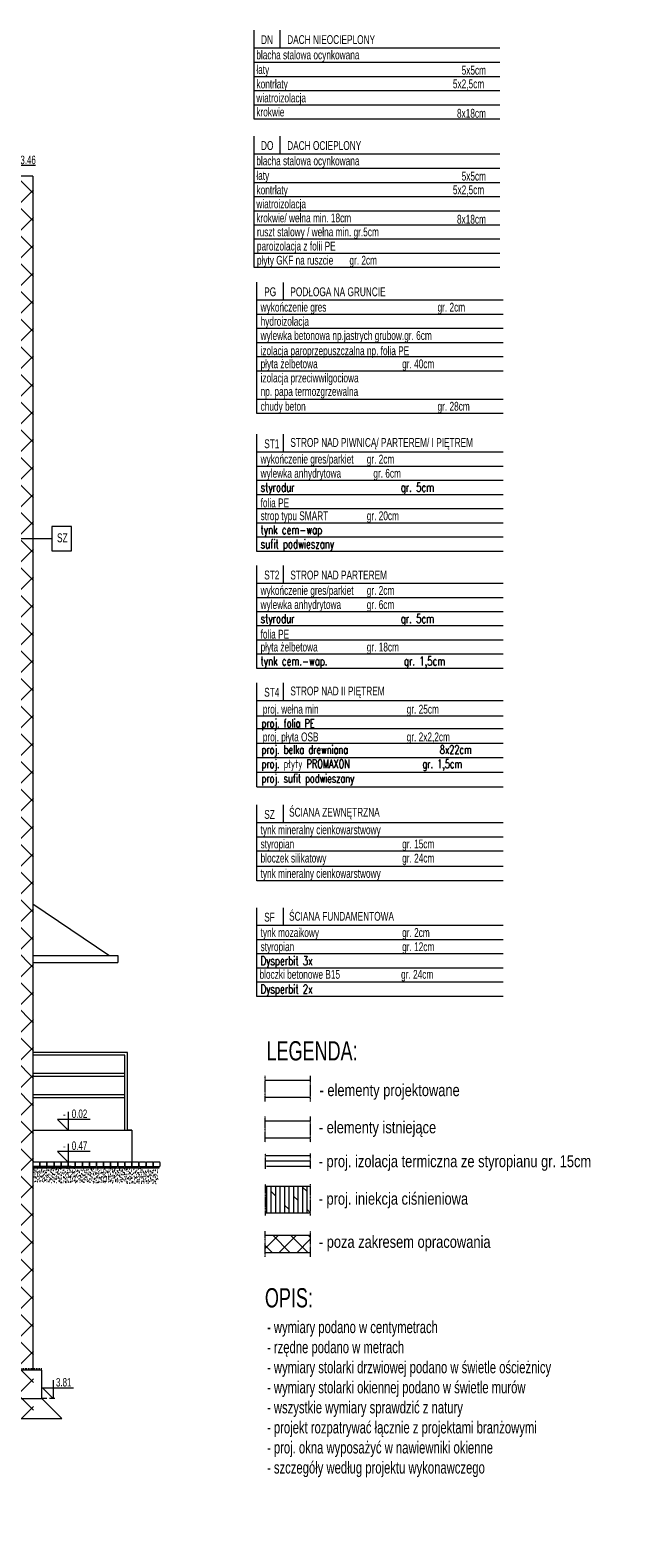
# Model space of a CAD drawing. Header units: millimetres. Extents: x 6354466 to 6508314, y -1889048 to -1342748.
# Tile 11 of 134: x 6428328 to 6436830, y -1888745 to -1867447. Entities that reach past the tile are written whole.
import ezdxf
from ezdxf.enums import TextEntityAlignment as Align

# ---------------------------------------------------------------- set-up
doc = ezdxf.new("R2010")
doc.units = ezdxf.units.MM
doc.linetypes.add('HIDDEN', pattern=[0.375, 0.25, -0.125])
for name, color, linetype, lineweight in [('L-2', 167, 'Continuous', 13), ('L-3', 10, 'Continuous', 18), ('L-4', 92, 'Continuous', 20), ('L-5', 152, 'Continuous', 9), ('L-8', 8, 'HIDDEN', 5), ('L-HATCH', 252, 'Continuous', 5), ('L-ISTNIEJĄCE BUDYNKI', 167, 'Continuous', 5), ('L-TXT', 141, 'Continuous', 9)]:
    doc.layers.add(name, color=color, linetype=linetype, lineweight=lineweight)
doc.styles.add('125', font='cdmsimpl.shx', dxfattribs={"width": 0.7, "height": 125})
doc.styles.add('170', font='cdmsimpl.shx', dxfattribs={"width": 0.8, "height": 170})
doc.styles.add('200', font='cdmsimpl.shx', dxfattribs={"width": 0.7, "height": 200})
doc.styles.add('SIM-DIM', font='simplex.shx', dxfattribs={"width": 0.7, "bigfont": 'cdmbigpl.shx'})
doc.styles.add('SIMPLEX', font='cdmsimpl.shx', dxfattribs={"width": 0.7, "bigfont": 'cdmbigpl.shx'})
doc.linetypes.add('BATTING', pattern='A,0.00254,-2.54,[134,ltypeshp.shx,S=2.54,R=0,X=-2.54,Y=0],-5.08,[134,ltypeshp.shx,S=2.54,R=180,X=2.54,Y=0],-2.54', length=10.16254)

msp = doc.modelspace()

# ---------------------------------------------------------------- hatches: boundary and pattern name
at = {"layer": 'L-HATCH', "ltscale": 10, "transparency": 33554687}
h = msp.add_hatch(dxfattribs=at)
h.set_pattern_fill('ANSI37', color=252, scale=87)
h.set_pattern_definition([(45, (-48871.55, -22776.9), (-195.320571, 195.320571), []), (135, (-48871.55, -22776.9), (-195.320571, -195.320571), [])])
h.paths.add_polyline_path([(6428375.3, -1869511.2), (6413285.3, -1869511.2), (6413285.3, -1887057.8), (6428375.3, -1887057.8)])
at = {"layer": 'L-HATCH'}
h = msp.add_hatch(dxfattribs=at)
h.set_pattern_fill('AR-SAND', color=256, angle=180, style=0)
h.set_pattern_definition([(37.5, (5259902.86, -2082402.79), (-1.6000313, 48.9413237), [0, -38.608, 0, -43.18, 0, -41.275]), (7.5, (5259902.86, -2082402.79), (44.9523283, 71.68251), [0, -20.828, 0, -34.798, 0, -13.335]), (327.5, (5259871.616, -2082402.79), (79.099237, 0.1437185), [0, -12.7, 0, -45.72, 0, -59.69]), (317.5, (5259871.616, -2082402.79), (76.3556452, 22.2929323), [0, -6.35, 0, -29.972, 0, -34.29])])
h.paths.add_polyline_path([(6428365.3, -1883497.8), (6428909.3, -1883497.8), (6430147.5, -1883497.8), (6430147.5, -1883524.8), (6428909.3, -1883524.8), (6428365.3, -1883524.8)])
at = {"layer": 'L-HATCH', "ltscale": 8}
h = msp.add_hatch(dxfattribs=at)
h.set_pattern_fill('AR-SAND', color=256, angle=180)
h.set_pattern_definition([(37.5, (6215112.433, -2102703.147), (-1.6000313, 48.9413237), [0, -38.608, 0, -43.18, 0, -41.275]), (7.5, (6215112.433, -2102703.147), (44.952328, 71.68251), [0, -20.828, 0, -34.798, 0, -13.335]), (327.5, (6215081.19, -2102703.147), (79.099237, 0.1437185), [0, -12.7, 0, -45.72, 0, -59.69]), (317.5, (6215081.19, -2102703.15), (76.355645, 22.292932), [0, -6.35, 0, -29.972, 0, -34.29])])
h.paths.add_polyline_path([(6430134.4, -1883739.6), (6430134.4, -1883539.6), (6428365.3, -1883524.8), (6428365.3, -1883724.8)])
at = {"layer": 'L-HATCH', "ltscale": 10, "true_color": 0x139b48, "transparency": 33554687}
h = msp.add_hatch(dxfattribs=at)
h.set_pattern_fill('DOLMIT', color=114, scale=10, angle=90)
h.set_pattern_definition([(90, (-16816.925, -33970.366), (-63.5, 4e-15), []), (135, (-16816.92, -33970.37), (-126.9999134, -126.9999134), [89.802561, -179.6051224])])
h.paths.add_polyline_path([(6432283.6, -1883783), (6431652.1, -1883783), (6431652.1, -1884157.1), (6432283.6, -1884157.1)])
at = {"layer": 'L-HATCH', "ltscale": 10, "transparency": 33554687}
h = msp.add_hatch(dxfattribs=at)
h.set_pattern_fill('ANSI37', color=252, scale=56)
h.set_pattern_definition([(45, (-16816.92, -32854.8), (-125.7235857, 125.7235857), []), (135, (-16816.92, -32854.8), (-125.7235857, -125.7235857), [])])
h.paths.add_polyline_path([(6431650.1, -1884470), (6431650.1, -1884717.2), (6432285.1, -1884717.2), (6432285.1, -1884470)])

# ---------------------------------------------------------------- linework, layer by layer
at = {"layer": 'L-2', "ltscale": 10}
msp.add_line((6429765.3, -1882987.8), (6429705.3, -1882987.8), dxfattribs=at)
at = {"layer": 'L-2'}
for p, q in [((6431650.1, -1882852.3), (6432285.1, -1882852.3)), ((6432285.1, -1883099.5), (6431650.1, -1883099.5)), ((6432283.6, -1883783), (6431643.4, -1883783)), ((6432283.6, -1884157.1), (6431652.1, -1884157.1))]:
    msp.add_line(p, q, dxfattribs=at)
at = {"layer": 'L-2', "ltscale": 5}
msp.add_lwpolyline([(6427695.3, -1886777.8), (6428495.3, -1886777.8), (6428495.3, -1886377.8), (6427695.3, -1886377.8)], dxfattribs=at)
at = {"layer": 'L-3'}
for p, q in [((6431650.1, -1882279), (6432285.1, -1882279)), ((6432285.1, -1882526.2), (6431650.1, -1882526.2))]:
    msp.add_line(p, q, dxfattribs=at)
at = {"layer": 'L-3', "ltscale": 8}
for p, q in [((6432283.6, -1883349.3), (6431652.1, -1883349.3)), ((6432283.6, -1883499.3), (6431668.1, -1883499.3))]:
    msp.add_line(p, q, dxfattribs=at)
at = {"layer": 'L-3', "linetype": 'BATTING', "ltscale": 7}
msp.add_line((6432283.6, -1883424.3), (6431652.1, -1883424.3), dxfattribs=at)
at = {"layer": 'L-4', "ltscale": 10}
for p, q in [((6429705.3, -1881887.8), (6428365.3, -1881887.8)), ((6429665.3, -1881927.8), (6428365.3, -1881927.8)), ((6429665.3, -1882987.8), (6429665.3, -1881927.8)), ((6429705.3, -1882987.8), (6429705.3, -1881887.8)), ((6429665.3, -1882187.8), (6428365.3, -1882187.8)), ((6429665.3, -1882227.8), (6428365.3, -1882227.8)), ((6429665.3, -1882487.8), (6428365.3, -1882487.8)), ((6429665.3, -1882527.8), (6428365.3, -1882527.8))]:
    msp.add_line(p, q, dxfattribs=at)
at = {"layer": 'L-5'}
for p, q in [((6431486.9, -1867446.6), (6431486.9, -1868699.9)), ((6431857, -1867446.6), (6431857, -1867699.9)), ((6434964.6, -1867699.9), (6431486.9, -1867699.9)), ((6431486.9, -1867899.9), (6434964.6, -1867899.9)), ((6431486.9, -1868099.9), (6434964.6, -1868099.9)), ((6431486.9, -1868299.9), (6434964.6, -1868299.9)), ((6431486.9, -1868499.9), (6434964.6, -1868499.9)), ((6431486.9, -1868699.9), (6434964.6, -1868699.9)), ((6431486.9, -1868943.3), (6431486.9, -1870796.7)), ((6431857, -1868943.3), (6431857, -1869196.7)), ((6434964.6, -1869196.7), (6431486.9, -1869196.7)), ((6428365.3, -1869511.2), (6427825.3, -1869511.2)), ((6428365.3, -1869511.2), (6428365.3, -1886377.8)), ((6431486.9, -1869396.7), (6434964.6, -1869396.7)), ((6431486.9, -1869596.7), (6434964.6, -1869596.7)), ((6431486.9, -1869796.7), (6434964.6, -1869796.7)), ((6431486.9, -1869996.7), (6434964.6, -1869996.7)), ((6431486.9, -1870196.7), (6434964.6, -1870196.7)), ((6431486.9, -1870396.7), (6434964.6, -1870396.7)), ((6431486.9, -1870596.7), (6434964.6, -1870596.7)), ((6431486.9, -1870796.7), (6434964.6, -1870796.7)), ((6431532.2, -1872862.7), (6431532.2, -1871008.4)), ((6431902.2, -1871009.3), (6431902.2, -1871262.7)), ((6435009.9, -1871262.7), (6431532.2, -1871262.7)), ((6435009.9, -1871462.7), (6431532.2, -1871462.7)), ((6435009.9, -1871662.7), (6431532.2, -1871662.7)), ((6435009.9, -1871862.7), (6431532.2, -1871862.7)), ((6435009.9, -1872062.7), (6431532.2, -1872062.7)), ((6435009.9, -1872062.7), (6431532.2, -1872062.7)), ((6435009.9, -1872262.7), (6431532.2, -1872262.7)), ((6435009.9, -1872662.7), (6431532.2, -1872662.7)), ((6435009.9, -1872862.7), (6431532.2, -1872862.7)), ((6431532.2, -1874809.3), (6431532.2, -1873156)), ((6431902.2, -1873156), (6431902.2, -1873409.3)), ((6435009.9, -1873409.3), (6431532.2, -1873409.3)), ((6435009.9, -1873609.3), (6431532.2, -1873609.3)), ((6435009.9, -1873809.3), (6431532.2, -1873809.3)), ((6435009.9, -1874009.3), (6431532.2, -1874009.3)), ((6435009.9, -1874209.3), (6431532.2, -1874209.3)), ((6435009.9, -1874409.3), (6431532.2, -1874409.3)), ((6428633.5, -1874630.5), (6427598.8, -1874630.5)), ((6435009.9, -1874609.3), (6431532.2, -1874609.3)), ((6435009.9, -1874809.3), (6431532.2, -1874809.3)), ((6431532.2, -1876463.8), (6431532.2, -1875010.4)), ((6431902.2, -1875010.4), (6431902.2, -1875263.8)), ((6435009.9, -1875263.8), (6431532.2, -1875263.8)), ((6435009.9, -1875463.8), (6431532.2, -1875463.8)), ((6435009.9, -1875663.8), (6431532.2, -1875663.8)), ((6435009.9, -1875863.8), (6431532.2, -1875863.8)), ((6435009.9, -1876063.8), (6431532.2, -1876063.8)), ((6435009.9, -1876263.8), (6431532.2, -1876263.8)), ((6435009.9, -1876463.8), (6431532.2, -1876463.8)), ((6431532.2, -1878134.5), (6431532.2, -1876666.7)), ((6431902.2, -1876666.7), (6431902.2, -1876920.1)), ((6435009.9, -1876920.1), (6431532.2, -1876920.1)), ((6431532.2, -1877133.6), (6435009.9, -1877133.6)), ((6431532.2, -1877311.6), (6435009.9, -1877311.6)), ((6431532.2, -1877517.3), (6435009.9, -1877517.3)), ((6431532.2, -1877723), (6435009.9, -1877723)), ((6431532.2, -1877928.7), (6435009.9, -1877928.7)), ((6431532.2, -1878134.5), (6435009.9, -1878134.5)), ((6431532.2, -1879461.8), (6431532.2, -1878392.2)), ((6431902.2, -1878392.2), (6431902.2, -1878645.5)), ((6435009.9, -1878645.5), (6431532.2, -1878645.5)), ((6435009.9, -1878845.5), (6431532.2, -1878845.5)), ((6435009.9, -1879045.5), (6431532.2, -1879045.5)), ((6435009.9, -1879261.8), (6431532.2, -1879261.8)), ((6435009.9, -1879461.8), (6431532.2, -1879461.8)), ((6431532.2, -1881097), (6431532.2, -1879843.7)), ((6431902.2, -1879843.7), (6431902.2, -1880097)), ((6435009.9, -1880097), (6431532.2, -1880097)), ((6435009.9, -1880297), (6431532.2, -1880297)), ((6435009.9, -1880497), (6431532.2, -1880497)), ((6435009.9, -1880697), (6431532.2, -1880697)), ((6435009.9, -1880897), (6431532.2, -1880897)), ((6435009.9, -1881097), (6431532.2, -1881097)), ((6428495.3, -1886777.8), (6428775.3, -1887057.8)), ((6427595.3, -1887057.8), (6428775.3, -1887057.8))]:
    msp.add_line(p, q, dxfattribs=at)
at = {"layer": 'L-5', "ltscale": 8}
for p, q in [((6429439, -1880517.8), (6428365.3, -1879795.8)), ((6428365.3, -1880517.8), (6429565.3, -1880517.8)), ((6428365.3, -1880617.8), (6429565.3, -1880617.8)), ((6429565.3, -1880517.8), (6429565.3, -1880617.8)), ((6429565.3, -1883437.8), (6428534.7, -1883437.8)), ((6430152.5, -1883524.8), (6428365.3, -1883524.8))]:
    msp.add_line(p, q, dxfattribs=at)
at = {"layer": 'L-5', "ltscale": 3}
for p, q in [((6428365.3, -1882987.8), (6429765.3, -1882987.8)), ((6429765.3, -1882987.8), (6429765.3, -1883437.1))]:
    msp.add_line(p, q, dxfattribs=at)
at = {"layer": 'L-5', "linetype": 'HIDDEN', "ltscale": 100}
msp.add_line((6427695.3, -1886353), (6428495.3, -1886353), dxfattribs=at)
at = {"layer": 'L-5'}
msp.add_lwpolyline([(6428911.2, -1874458.1), (6428633.5, -1874458.1), (6428633.5, -1874803), (6428911.2, -1874803)], close=True, dxfattribs=at)
at = {"layer": 'L-5', "ltscale": 8}
for points in [[(6428455.3, -1883437.8), (6428375.3, -1883437.8, 0.4142136), (6428365.3, -1883447.8), (6428365.3, -1883487.8, 0.4142136), (6428375.3, -1883497.8), (6428455.3, -1883497.8, 0.4142136), (6428465.3, -1883487.8), (6428465.3, -1883447.8, 0.4142136)], [(6428555.3, -1883437.8), (6428475.3, -1883437.8, 0.4142136), (6428465.3, -1883447.8), (6428465.3, -1883487.8, 0.4142136), (6428475.3, -1883497.8), (6428555.3, -1883497.8, 0.4142136), (6428565.3, -1883487.8), (6428565.3, -1883447.8, 0.4142136)], [(6428655.3, -1883437.8), (6428575.3, -1883437.8, 0.4142136), (6428565.3, -1883447.8), (6428565.3, -1883487.8, 0.4142136), (6428575.3, -1883497.8), (6428655.3, -1883497.8, 0.4142136), (6428665.3, -1883487.8), (6428665.3, -1883447.8, 0.4142136)], [(6428755.3, -1883437.8), (6428675.3, -1883437.8, 0.4142136), (6428665.3, -1883447.8), (6428665.3, -1883487.8, 0.4142136), (6428675.3, -1883497.8), (6428755.3, -1883497.8, 0.4142136), (6428765.3, -1883487.8), (6428765.3, -1883447.8, 0.4142136)], [(6428855.3, -1883437.8), (6428775.3, -1883437.8, 0.4142136), (6428765.3, -1883447.8), (6428765.3, -1883487.8, 0.4142136), (6428775.3, -1883497.8), (6428855.3, -1883497.8, 0.4142136), (6428865.3, -1883487.8), (6428865.3, -1883447.8, 0.4142136)], [(6428955.3, -1883437.8), (6428875.3, -1883437.8, 0.4142136), (6428865.3, -1883447.8), (6428865.3, -1883487.8, 0.4142136), (6428875.3, -1883497.8), (6428955.3, -1883497.8, 0.4142136), (6428965.3, -1883487.8), (6428965.3, -1883447.8, 0.4142136)], [(6429055.3, -1883437.8), (6428975.3, -1883437.8, 0.4142136), (6428965.3, -1883447.8), (6428965.3, -1883487.8, 0.4142136), (6428975.3, -1883497.8), (6429055.3, -1883497.8, 0.4142136), (6429065.3, -1883487.8), (6429065.3, -1883447.8, 0.4142136)], [(6429155.3, -1883437.8), (6429075.3, -1883437.8, 0.4142136), (6429065.3, -1883447.8), (6429065.3, -1883487.8, 0.4142136), (6429075.3, -1883497.8), (6429155.3, -1883497.8, 0.4142136), (6429165.3, -1883487.8), (6429165.3, -1883447.8, 0.4142136)], [(6429255.3, -1883437.8), (6429175.3, -1883437.8, 0.4142136), (6429165.3, -1883447.8), (6429165.3, -1883487.8, 0.4142136), (6429175.3, -1883497.8), (6429255.3, -1883497.8, 0.4142136), (6429265.3, -1883487.8), (6429265.3, -1883447.8, 0.4142136)], [(6429355.3, -1883437.8), (6429275.3, -1883437.8, 0.4142136), (6429265.3, -1883447.8), (6429265.3, -1883487.8, 0.4142136), (6429275.3, -1883497.8), (6429355.3, -1883497.8, 0.4142136), (6429365.3, -1883487.8), (6429365.3, -1883447.8, 0.4142136)], [(6429455.3, -1883437.8), (6429375.3, -1883437.8, 0.4142136), (6429365.3, -1883447.8), (6429365.3, -1883487.8, 0.4142136), (6429375.3, -1883497.8), (6429455.3, -1883497.8, 0.4142136), (6429465.3, -1883487.8), (6429465.3, -1883447.8, 0.4142136)], [(6429555.3, -1883437.8), (6429475.3, -1883437.8, 0.4142136), (6429465.3, -1883447.8), (6429465.3, -1883487.8, 0.4142136), (6429475.3, -1883497.8), (6429555.3, -1883497.8, 0.4142136), (6429565.3, -1883487.8), (6429565.3, -1883447.8, 0.4142136)], [(6429655.3, -1883437.8), (6429575.3, -1883437.8, 0.4142136), (6429565.3, -1883447.8), (6429565.3, -1883487.8, 0.4142136), (6429575.3, -1883497.8), (6429655.3, -1883497.8, 0.4142136), (6429665.3, -1883487.8), (6429665.3, -1883447.8, 0.4142136)], [(6429755.3, -1883437.8), (6429675.3, -1883437.8, 0.4142136), (6429665.3, -1883447.8), (6429665.3, -1883487.8, 0.4142136), (6429675.3, -1883497.8), (6429755.3, -1883497.8, 0.4142136), (6429765.3, -1883487.8), (6429765.3, -1883447.8, 0.4142136)], [(6429855.3, -1883437.8), (6429775.3, -1883437.8, 0.4142136), (6429765.3, -1883447.8), (6429765.3, -1883487.8, 0.4142136), (6429775.3, -1883497.8), (6429855.3, -1883497.8, 0.4142136), (6429865.3, -1883487.8), (6429865.3, -1883447.8, 0.4142136)], [(6429955.3, -1883437.8), (6429875.3, -1883437.8, 0.4142136), (6429865.3, -1883447.8), (6429865.3, -1883487.8, 0.4142136), (6429875.3, -1883497.8), (6429955.3, -1883497.8, 0.4142136), (6429965.3, -1883487.8), (6429965.3, -1883447.8, 0.4142136)], [(6430055.3, -1883437.8), (6429975.3, -1883437.8, 0.4142136), (6429965.3, -1883447.8), (6429965.3, -1883487.8, 0.4142136), (6429975.3, -1883497.8), (6430055.3, -1883497.8, 0.4142136), (6430065.3, -1883487.8), (6430065.3, -1883447.8, 0.4142136)], [(6430155.3, -1883437.8), (6430075.3, -1883437.8, 0.4142136), (6430065.3, -1883447.8), (6430065.3, -1883487.8, 0.4142136), (6430075.3, -1883497.8), (6430155.3, -1883497.8, 0.4142136), (6430165.3, -1883487.8), (6430165.3, -1883447.8, 0.4142136)]]:
    msp.add_lwpolyline(points, format="xyb", close=True, dxfattribs=at)
at = {"layer": 'L-8', "ltscale": 10}
for p, q in [((6431650.1, -1882582.8), (6431650.1, -1882220.6)), ((6432285.1, -1882220.6), (6432285.1, -1882582.8)), ((6431650.1, -1883156.1), (6431650.1, -1882794)), ((6432285.1, -1882794), (6432285.1, -1883156.1)), ((6431652.1, -1883531.8), (6431652.1, -1883316.7)), ((6432283.6, -1883316.7), (6432283.6, -1883531.8)), ((6431652.1, -1884189.6), (6431652.1, -1883750.4)), ((6432283.6, -1883750.4), (6432283.6, -1884189.6)), ((6431650.1, -1884773.8), (6431650.1, -1884411.6)), ((6432285.1, -1884411.6), (6432285.1, -1884773.8))]:
    msp.add_line(p, q, dxfattribs=at)
at = {"layer": 'L-ISTNIEJĄCE BUDYNKI', "ltscale": 3}
msp.add_line((6428909.3, -1883497.8), (6428365.3, -1883497.8), dxfattribs=at)
at = {"layer": 'L-ISTNIEJĄCE BUDYNKI'}
for p, q in [((6431650.1, -1884470), (6432285.1, -1884470)), ((6432285.1, -1884717.2), (6431650.1, -1884717.2))]:
    msp.add_line(p, q, dxfattribs=at)
at = {"layer": 'L-TXT'}
for p, q in [((6428404.1, -1869359.3), (6427943.4, -1869359.3)), ((6428866.9, -1882727.4), (6428866.9, -1882987.8)), ((6429175.6, -1882835.9), (6428715, -1882835.9)), ((6428715, -1882835.9), (6428866.9, -1882987.8)), ((6428866.9, -1883177.4), (6428866.9, -1883437.8)), ((6429175.6, -1883285.9), (6428715, -1883285.9)), ((6428715, -1883285.9), (6428866.9, -1883437.8)), ((6428502.3, -1886625.9), (6428654.2, -1886777.8)), ((6428502.3, -1886625.9), (6428939.3, -1886625.9)), ((6428654.2, -1886517.4), (6428654.2, -1886777.8))]:
    msp.add_line(p, q, dxfattribs=at)
at = {"layer": 'L-TXT', "linetype": 'HIDDEN', "ltscale": 300}
msp.add_line((6428676.8, -1886777.8), (6428495.3, -1886777.8), dxfattribs=at)

# ---------------------------------------------------------------- texts
at = {"layer": 'L-2', "style": '200', "width": 0.7}
msp.add_text('LEGENDA:', height=272, dxfattribs=at).set_placement((6431667.3, -1882001.2))
msp.add_text('OPIS:', height=272, dxfattribs=at).set_placement((6431984.2, -1885218.2), align=Align.TOP_CENTER)
at = {"layer": 'L-3', "char_height": 125, "attachment_point": 4, "style": '125'}
for s, insert in [('DN', (6431589.6, -1867580.8)), ('DO', (6431589.6, -1869077.6)), ('PG', (6431634.9, -1871143.6)), ('ST1', (6431634.9, -1873290.2)), ('ST2', (6431634.9, -1875144.7)), ('ST4', (6431634.9, -1876801)), ('SZ', (6431634.9, -1878526.4)), ('SF', (6431634.9, -1879977.9))]:
    msp.add_mtext(s, dxfattribs=dict(at, insert=insert))
at = {"layer": 'L-5', "style": '125', "width": 0.7}
msp.add_text('SZ', height=125, dxfattribs=at).set_placement((6428708, -1874680.6))
at = {"layer": 'L-TXT'}
for s, height, style, width, p in [('blacha stalowa ocynkowana', 125, '125', 0.7, (6431523.9, -1867858.6)), ('łaty', 125, '125', 0.7, (6431523.9, -1868065.6)), ('5x5cm', 125, '125', 0.7, (6434425, -1868075.4)), ('kontrłaty', 125, '125', 0.7, (6431526.1, -1868269.9)), ('5x2,5cm', 125, '125', 0.7, (6434301.5, -1868268.1)), ('wiatroizolacja', 125, '125', 0.7, (6431523.9, -1868467.2)), ('krokwie', 125, '125', 0.7, (6431523.9, -1868665.2)), ('8x18cm', 125, '125', 0.7, (6434358.8, -1868683.5)), ('13.46', 120, 'SIMPLEX', 0.7, (6428127.2, -1869339.3)), ('blacha stalowa ocynkowana', 125, '125', 0.7, (6431523.9, -1869355.4)), ('łaty', 125, '125', 0.7, (6431523.9, -1869562.3)), ('5x5cm', 125, '125', 0.7, (6434425, -1869572.1)), ('kontrłaty', 125, '125', 0.7, (6431526.1, -1869766.6)), ('5x2,5cm', 125, '125', 0.7, (6434301.5, -1869764.8)), ('wiatroizolacja', 125, '125', 0.7, (6431523.9, -1869963.9)), ('krokwie/ wełna min. 18cm', 125, '125', 0.7, (6431523.9, -1870162)), ('8x18cm', 125, '125', 0.7, (6434358.8, -1870180.2)), ('izolacja paroprzepuszczalna np. folia PE', 125, '125', 0.7, (6431583.4, -1872038.1)), ('- elementy projektowane', 170, '170', 0.8, (6432416.7, -1882505.7, 0)), ('0.02', 120, 'SIMPLEX', 0.7, (6428916.2, -1882814.8)), ('- elementy istniejące', 170, '170', 0.8, (6432407.1, -1883030.7, 0)), ('0.47', 120, 'SIMPLEX', 0.7, (6428916.2, -1883264.8)), ('- proj. izolacja termiczna ze styropianu gr. 15cm', 170, '170', 0.8, (6432403.8, -1883509.7)), ('- proj. iniekcja ciśnieniowa', 170, '170', 0.8, (6432403.8, -1884038.8)), ('- poza zakresem opracowania', 170, '170', 0.8, (6432407.1, -1884648.4, 0)), ('3.81', 120, 'SIMPLEX', 0.7, (6428692.8, -1886606.9))]:
    msp.add_text(s, height=height, dxfattribs=dict(at, style=style, width=width)).set_placement(p)
at = {"layer": 'L-TXT', "ltscale": 0.5, "style": 'SIM-DIM', "width": 0.7}
for s, p in [('proj. folia PE', (6431596.6, -1877298.1)), ('proj. belka drewniana                   8x22cm                      ', (6431596.6, -1877669.5)), ('proj. płyty PROMAXON               gr. 1,5cm', (6431596.6, -1877871.1)), ('proj. sufit podwieszany                      ', (6431596.6, -1878076.8))]:
    msp.add_text(s, height=120, dxfattribs=at).set_placement(p)
at = {"layer": 'L-TXT', "style": 'SIMPLEX', "width": 0.7}
for p in [(6428828.3, -1882814.8), (6428828.3, -1883264.8)]:
    msp.add_text('-', height=104.2, dxfattribs=at).set_placement(p, align=Align.RIGHT)
at = {"layer": 'L-TXT', "char_height": 125, "style": '125'}
for s, insert, attachment_point in [('DACH NIEOCIEPLONY', (6431959.7, -1867580.8), 4), ('DACH OCIEPLONY', (6431959.7, -1869077.6), 4), ('ruszt stalowy / wełna min. gr.5cm', (6431532.2, -1870397.2), 7), ('paroizolacja z folii PE', (6431532.2, -1870597.2), 7), ('płyty GKF na ruszcie       gr. 2cm', (6431532.2, -1870797.2), 7), ('PODŁOGA NA GRUNCIE', (6432004.9, -1871143.6), 4), ('wykończenie gres    ^I^I^Igr. 2cm', (6431584.2, -1871379), 4), ('hydroizolacja', (6431584.2, -1871579), 4), ('wylewka betonowa np.jastrych grubow.gr. 6cm', (6431584.2, -1871779), 4), ('płyta żelbetowa^I^I^Igr. 40cm', (6431584.2, -1872179), 4), ('izolacja przeciwwilgociowa ^I^I', (6431584.2, -1872379), 4), ('np. papa termozgrzewalna', (6431584.2, -1872569.1), 4), ('chudy beton^I^I^I^Igr. 28cm', (6431584.2, -1872779), 4), ('STROP NAD PIWNICĄ/ PARTEREM/ I PIĘTREM', (6432004.9, -1873290.2), 4), ('wykończenie gres/parkiet    ^Igr. 2cm', (6431584.2, -1873525.6), 4), ('wylewka anhydrytowa              gr. 6cm', (6431584.2, -1873725.6), 4), ('{\\Fsimplex,cdmbigpl|c238;styrodur                         gr. 5cm}', (6431584.2, -1873925.6), 4), ('folia PE', (6431584.2, -1874125.6), 4), ('strop typu SMART^I         ^Igr. 20cm', (6431584.2, -1874325.6), 4), ('{\\Fsimplex,cdmbigpl|c238;tynk cem-wap              }', (6431584.2, -1874525.6), 4), ('{\\Fsimplex,cdmbigpl|c238;sufit podwieszany                }', (6431584.2, -1874725.6), 4), ('STROP NAD PARTEREM', (6432004.9, -1875144.7), 4), ('wykończenie gres/parkiet    ^Igr. 2cm', (6431584.2, -1875380.1), 4), ('wylewka anhydrytowa        ^Igr. 6cm', (6431584.2, -1875580.1), 4), ('{\\Fsimplex,cdmbigpl|c238;styrodur                         gr. 5cm}', (6431584.2, -1875780.1), 4), ('folia PE', (6431584.2, -1875980.1), 4), ('płyta żelbetowa^I         ^Igr. 18cm', (6431584.2, -1876180.1), 4), ('{\\Fsimplex,cdmbigpl|c238;tynk cem.-wap.                  gr. 1,5cm                 }', (6431584.2, -1876380.1), 4), ('STROP NAD II PIĘTREM', (6432004.9, -1876801), 4), ('proj. wełna min^I^I    ^I gr. 25cm', (6431615.9, -1877058.1), 4), ('proj. płyta OSB^I^I    ^I gr. 2x2,2cm', (6431615.9, -1877449.6), 4), ('ŚCIANA ZEWNĘTRZNA', (6431986.8, -1878514.3), 4), ('tynk mineralny cienkowarstwowy', (6431584.2, -1878761.8), 4), ('styropian                 ^I^Igr. 15cm', (6431584.2, -1878961.8), 4), ('bloczek silikatowy^I^I ^Igr. 24cm', (6431584.2, -1879161.8), 4), ('tynk mineralny cienkowarstwowy', (6431584.2, -1879378.1), 4), ('ŚCIANA FUNDAMENTOWA', (6431986.8, -1879965.8), 4), ('tynk mozaikowy      ^I^Igr. 2cm', (6431584.2, -1880213.3), 4), ('{\\Fsimplex,cdmbigpl|c238;Dysperbit 3x\\P}', (6431584.2, -1880613.3), 4), ('styropian           ^I^I^Igr. 12cm', (6431584.2, -1880413.3), 4), ('bloczki betonowe B15 ^I^Igr. 24cm', (6431569, -1880804), 4), ('{\\Fsimplex,cdmbigpl|c238;Dysperbit 2x\\P}', (6431584.2, -1881013.3), 4)]:
    msp.add_mtext(s, dxfattribs=dict(at, insert=insert, attachment_point=attachment_point))
at = {"layer": 'L-TXT', "insert": (6431674.8, -1885683.3), "char_height": 170, "attachment_point": 1, "style": '125'}
msp.add_mtext_dynamic_manual_height_columns('- wymiary podano w centymetrach\\P- rzędne podano w metrach\\P- wymiary stolarki drzwiowej podano w świetle ościeżnicy\\P- wymiary stolarki okiennej podano w świetle murów\\P- wszystkie wymiary sprawdzić z natury\\P- projekt rozpatrywać łącznie z projektami branżowymi\\P- proj. okna wyposażyć w nawiewniki okienne\\P- szczegóły według projektu wykonawczego\\P\\P ', width=5361.908, gutter_width=625, heights=[0], dxfattribs=at)

doc.saveas('drawing.dxf')
